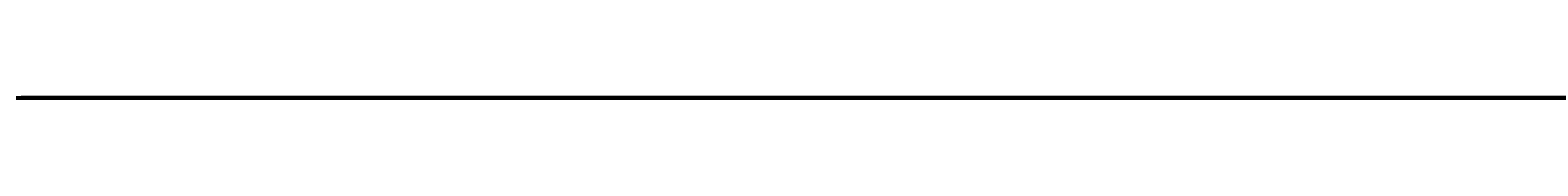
# Model space of a CAD drawing. Header units: millimetres. Extents: x -12354389001 to 271431, y -126469 to 48347.
# Tile 20 of 79: x -12345200964 to -12344803192, y -42939 to -42323. Entities that reach past the tile are written whole.
import ezdxf
from ezdxf.enums import TextEntityAlignment as Align

# ---------------------------------------------------------------- set-up
doc = ezdxf.new("R2010")
doc.units = ezdxf.units.MM
for name, pattern in [('1', [0]), ('4', [5, 3, -2]), ('BGS', [10, 0, 10])]:
    doc.linetypes.add(name, pattern=pattern)
doc.layers.get('0').update_dxf_attribs({"lineweight": 9})
doc.layers.add('00 opisy', color=7, linetype='Continuous', lineweight=25)
doc.layers.add('EBUPP', color=7, linetype='1', lineweight=30)
for name, color, linetype in [('EADOD', 7, 'Continuous'), ('EDZPD', 3, '1'), ('SDROK', 7, 'Continuous'), ('SDRPK', 7, '1'), ('SZNPM', 7, 'Continuous'), ('SZOPO', 7, 'BGS'), ('SZZPZ', 102, 'Continuous'), ('UCCOA', 6, 'Continuous'), ('UCCOO', 6, 'Continuous'), ('UCCPA', 6, '1'), ('UCCPOR', 6, '1'), ('UCCTO', 6, 'Continuous'), ('UEEOO', 1, 'Continuous'), ('UEEPA', 1, '1'), ('UEEPON', 1, '1'), ('UEETO', 1, 'Continuous'), ('UGGPOR', 2, '1'), ('UKKOA', 7, 'Continuous'), ('UKKOO', 1, 'Continuous'), ('UKKPA', 1, '1'), ('UKKPB', 1, '1'), ('UKKTO', 1, 'Continuous'), ('UTTOO', 2, 'Continuous'), ('UTTPO', 1, '1'), ('UTTTO', 2, 'Continuous'), ('UWWOO', 5, 'Continuous'), ('UWWPO', 5, '4'), ('UWWTO', 5, 'Continuous'), ('WUKOS', 7, 'Continuous'), ('WUKPS', 7, '1'), ('ZAKRES', 2, '1')]:
    doc.layers.add(name, color=color, linetype=linetype)
doc.styles.get("Standard").update_dxf_attribs({"font": 'arial.ttf'})

# ---------------------------------------------------------------- blocks, each defined once
blk = doc.blocks.new('GRO')
blk.add_circle((0, 0), 0.09)
blk = doc.blocks.new('DLI')
blk.add_circle((0, 0), 0.09)
for centre, start, end in [((0, 0.750093), 30.14144, 149.85856), ((-0.713298, 0.231779), 102.145781, 221.858708), ((0.713298, 0.231779), 318.141292, 77.854219), ((-0.440797, -0.606751), 174.149498, 293.852913), ((0.440797, -0.606751), 246.147087, 5.850502)]:
    blk.add_arc(centre, 0.75, start, end)
blk = doc.blocks.new('TRA')
for p, q in [((-5.5, 2.7539), (-5.5, 1.7539)), ((-4.5, 2.7539), (-4.5, 1.7539)), ((4.5, 2.7539), (4.5, 1.7539)), ((5.5, 2.7539), (5.5, 1.7539)), ((-0.5, -2.2461), (-0.5, -3.2461)), ((0.5, -2.2461), (0.5, -3.2461))]:
    blk.add_line(p, q)
blk = doc.blocks.new('DIG')
for p, q in [((-0.0078, 0.6309), (0.9542, 1.3483)), ((0.9542, 1.3483), (0.5976, 0.2024)), ((-0.6024, 0.1875), (-0.9874, 1.3242)), ((-0.9874, 1.3242), (-0.0078, 0.6309)), ((0.5976, 0.2024), (1.5772, -0.4909)), ((-1.5645, -0.5299), (-0.6024, 0.1875)), ((-0.3645, -0.515), (-1.5645, -0.5299)), ((0.0205, -1.6517), (-0.3645, -0.515)), ((0.3772, -0.5058), (0.0205, -1.6517)), ((1.5772, -0.4909), (0.3772, -0.5058))]:
    blk.add_line(p, q)
blk.add_circle((0, 0), 0.09)
blk = doc.blocks.new('WLZ')
blk.add_circle((0, 0), 0.4)
blk = doc.blocks.new('WLD')
for p, q in [((0.75, 0.5), (-0.75, 0.5)), ((-0.75, 0.5), (-0.75, -0.5)), ((0.75, -0.5), (0.75, 0.5)), ((-0.75, -0.5), (0.75, -0.5))]:
    blk.add_line(p, q)
blk = doc.blocks.new('PNN')
for p, q in [((5.2, 0), (4.0686, 1.1314)), ((1.2, 0), (9.2, 0)), ((5.2, 0), (4.0686, -1.1314))]:
    blk.add_line(p, q)
blk = doc.blocks.new('SLS')
blk.add_circle((0, 0), 0.35)
blk = doc.blocks.new('LAT')
for p, q in [((0, 1.2), (0, 2)), ((-2, 0), (-1.2, 0)), ((1.2, 0), (2, 0)), ((0, -1.2), (0, -2))]:
    blk.add_line(p, q)
blk = doc.blocks.new('KRA')
for p, q in [((-0.75, -0.3571), (-0.75, 0.3571)), ((-0.75, 0.3571), (0.75, 0.3571)), ((-0.25, -0.3571), (-0.25, 0.3571)), ((0.25, -0.3571), (0.25, 0.3571)), ((0.75, 0.3571), (0.75, -0.3571)), ((0.75, -0.3571), (-0.75, -0.3571))]:
    blk.add_line(p, q)
blk = doc.blocks.new('WSP')
blk.add_circle((0, 0), 0.09)
blk = doc.blocks.new('Wrocławska 82')
at = {"layer": 'EBUPP', "linetype": '1'}
for p, q in [((-295434.36, 34134.13), (-295414.23, 34126.78)), ((-295391.53, 34133.5), (-295418.45, 34060.42)), ((-295414.23, 34126.78), (-295417.95, 34116.59)), ((-295423, 34118.44), (-295428.52, 34103.34)), ((-295417.95, 34116.59), (-295423, 34118.44)), ((-295418.45, 34060.42), (-295408.24, 34056.66)), ((-295461.79, 34046.45), (-295415.33, 34028.85)), ((-295419.92, 34016.73), (-295466.38, 34034.33)), ((-295415.33, 34028.85), (-295419.92, 34016.73)), ((-295432.52, 34014.24), (-295422.21, 34010.52)), ((-295422.21, 34010.52), (-295426.01, 34000)), ((-295423.94, 33843.01), (-295420.39, 33841.75)), ((-295420.39, 33841.75), (-295420.28, 33842.04)), ((-295420.28, 33842.04), (-295419.7, 33841.84)), ((-295419.7, 33841.84), (-295419.81, 33841.52)), ((-295419.81, 33841.52), (-295416.48, 33840.35)), ((-295416.48, 33840.35), (-295416.36, 33840.67)), ((-295416.36, 33840.67), (-295415.64, 33840.41)), ((-295415.64, 33840.41), (-295415.76, 33840.07)), ((-295415.76, 33840.07), (-295412.72, 33839)), ((-295423.11, 33832.33), (-295423.21, 33832.05)), ((-295419.85, 33831.21), (-295423.11, 33832.33)), ((-295419.98, 33830.83), (-295419.85, 33831.21)), ((-295419.08, 33830.51), (-295419.98, 33830.83)), ((-295418.96, 33830.85), (-295419.08, 33830.51)), ((-295416.03, 33829.83), (-295418.96, 33830.85)), ((-295416.15, 33829.47), (-295416.03, 33829.83)), ((-295415.28, 33829.17), (-295416.15, 33829.47)), ((-295415.18, 33829.46), (-295415.28, 33829.17)), ((-295412.16, 33828.42), (-295415.18, 33829.46)), ((-295407.16, 33785.02), (-295415.72, 33762.02)), ((-295415.72, 33762.02), (-295383.41, 33750))]:
    blk.add_line(p, q, dxfattribs=at)
at = {"layer": 'EDZPD', "linetype": '1'}
for p, q in [((-295479.51, 34183.77), (-295384.38, 34173.49)), ((-295437.8, 34169.78), (-295416.03, 34166.9)), ((-295416.03, 34166.9), (-295393.96, 34164.02)), ((-295433.2, 33724), (-295360.4, 33700.8))]:
    blk.add_line(p, q, dxfattribs=at)
at = {"layer": 'SDRPK', "linetype": '1'}
for p, q in [((-295430.32, 34190.04), (-295420.68, 34188.96)), ((-295420.68, 34188.96), (-295421.68, 34182.1)), ((-295421.68, 34182.1), (-295403.05, 34180.54)), ((-295452.96, 34179.36), (-295419.35, 34175.74)), ((-295419.35, 34175.74), (-295385.67, 34171.88)), ((-295409.13, 34168.64), (-295432.73, 34171.64)), ((-295438.87, 34157.09), (-295385.31, 34137.69)), ((-295422.8, 34137.98), (-295425.36, 34131.35)), ((-295422.39, 34130.27), (-295419.85, 34137.42)), ((-295414.61, 34058.96), (-295418.46, 34048.01)), ((-295415.46, 34056.55), (-295413.02, 34055.65)), ((-295416.34, 34046.17), (-295412.87, 34056.06)), ((-295422.35, 34045.89), (-295427.09, 34047.82)), ((-295419.72, 34046.56), (-295416.55, 34045.29)), ((-295409.83, 34041.49), (-295415.27, 34043.47)), ((-295417.04, 34034.17), (-295418.44, 34030.03)), ((-295413.67, 34029.69), (-295418.04, 34031.21)), ((-295419.12, 34015.14), (-295413.67, 34029.69)), ((-295432.45, 34020), (-295419.12, 34015.14)), ((-295410.48, 34010.04), (-295414.3, 34000)), ((-295422.79, 34008.93), (-295421.66, 34008.52)), ((-295421.66, 34008.52), (-295422.26, 34006.88)), ((-295421.66, 34008.52), (-295418.7, 34007.74)), ((-295422.26, 34006.88), (-295423.38, 34007.29)), ((-295414.32, 33999.93), (-295416.03, 33995.09)), ((-295414.3, 34000), (-295414.32, 33999.93)), ((-295416.03, 33995.09), (-295420.26, 33983.24)), ((-295420.26, 33983.24), (-295425.57, 33968.66)), ((-295410.63, 33947.38), (-295457.79, 33964.92)), ((-295416.94, 33953.35), (-295425.92, 33956.64)), ((-295395.4, 33944.96), (-295416.47, 33953.17)), ((-295417.64, 33856.77), (-295411.53, 33860.07)), ((-295418.82, 33855.9), (-295417.64, 33856.77)), ((-295421.22, 33847.74), (-295418.57, 33850.26)), ((-295426.84, 33848.15), (-295421.22, 33847.74)), ((-295438.28, 33794.23), (-295392.98, 33812.93)), ((-295431.23, 33778), (-295385.23, 33798.55)), ((-295417.1, 33778.49), (-295419.2, 33777.42)), ((-295412.99, 33776.36), (-295417.1, 33778.49)), ((-295419.2, 33777.42), (-295425.64, 33769.95)), ((-295412.99, 33776.36), (-295419.84, 33758.93)), ((-295414.84, 33766.98), (-295415.35, 33765.62)), ((-295413.99, 33766.66), (-295414.84, 33766.98)), ((-295415.35, 33765.62), (-295414.5, 33765.3)), ((-295417.54, 33752.01), (-295412, 33750)), ((-295423.51, 33748.24), (-295406.48, 33741.82)), ((-295411.98, 33716.24), (-295437.41, 33698.06)), ((-295419.53, 33688.43), (-295407.63, 33715.31)), ((-295402.74, 33713.28), (-295414.6, 33686.72)), ((-295434.57, 33694.31), (-295409.64, 33712.97))]:
    blk.add_line(p, q, dxfattribs=at)
at = {"layer": 'SDRPK', "linetype": '4'}
for p, q in [((-295436.12, 34179.3), (-295420.11, 34177.52)), ((-295420.11, 34177.52), (-295407.03, 34176.2)), ((-295413.35, 34127.02), (-295434.84, 34134.77)), ((-295417.4, 34115.85), (-295413.35, 34127.02)), ((-295409.86, 34124.93), (-295414.23, 34126.78)), ((-295427.74, 34103.66), (-295422.57, 34117.74)), ((-295422.57, 34117.74), (-295417.4, 34115.85)), ((-295419.14, 34060.11), (-295412.07, 34078.98)), ((-295419.14, 34060.11), (-295414.79, 34058.47)), ((-295414.32, 34056.13), (-295414.49, 34055.67)), ((-295414.41, 34055.9), (-295413.74, 34055.65)), ((-295413.82, 34055.42), (-295413.65, 34055.88)), ((-295414.49, 34055.67), (-295413.82, 34055.42)), ((-295418.01, 34049.31), (-295433.18, 34054.95)), ((-295432.54, 34053.21), (-295418.45, 34048.05)), ((-295401.95, 34043.4), (-295415.56, 34048.37)), ((-295416, 34047.12), (-295403.03, 34042.36)), ((-295422.2, 34031.45), (-295421.74, 34032.65)), ((-295421.74, 34032.65), (-295419.07, 34031.64)), ((-295421.91, 34032.22), (-295419.23, 34031.21)), ((-295419.07, 34031.64), (-295419.52, 34030.44)), ((-295432.82, 34014.88), (-295421.57, 34010.82)), ((-295421.57, 34010.82), (-295422.32, 34008.76)), ((-295419.64, 33983.59), (-295413.55, 34000)), ((-295415.71, 33995.72), (-295406.31, 33992.17)), ((-295406.42, 33989.73), (-295416.49, 33993.51)), ((-295410.07, 33980.16), (-295419.64, 33983.59)), ((-295420.26, 33983.24), (-295410.07, 33979.61)), ((-295417.87, 33982.39), (-295419.04, 33979.09)), ((-295419.04, 33979.09), (-295406.85, 33974.33)), ((-295425.11, 33961.53), (-295414.71, 33957.9)), ((-295436.99, 33938.8), (-295393.93, 33923.08)), ((-295401.82, 33901.61), (-295444.76, 33917.3)), ((-295425.97, 33904.84), (-295414.31, 33900.44)), ((-295414.31, 33900.44), (-295422.16, 33879.26)), ((-295422.16, 33879.26), (-295433.88, 33883.71)), ((-295422.46, 33832.11), (-295422.61, 33831.67)), ((-295422.53, 33831.89), (-295421.02, 33831.36)), ((-295422.61, 33831.67), (-295421.09, 33831.14)), ((-295421.09, 33831.14), (-295420.94, 33831.58)), ((-295419.2, 33783.28), (-295417.1, 33778.49)), ((-295421.29, 33782.36), (-295419.2, 33777.42)), ((-295418.77, 33782.29), (-295420.86, 33781.35)), ((-295418.55, 33781.79), (-295420.65, 33780.85)), ((-295418.33, 33781.3), (-295420.44, 33780.35)), ((-295418.1, 33780.81), (-295420.23, 33779.85)), ((-295417.88, 33780.31), (-295420.02, 33779.35)), ((-295418.78, 33760.78), (-295412.99, 33776.36)), ((-295389.89, 33750), (-295418.78, 33760.78)), ((-295418.35, 33734.35), (-295414.56, 33744.86)), ((-295428.69, 33738.19), (-295418.35, 33734.35))]:
    blk.add_line(p, q, dxfattribs=at)
at = {"layer": 'SDRPK', "linetype": '1'}
for centre, radius, start, end in [((-295429.6686, 34143.878), 6.97, 333.15088, 33.2543), ((-295425.8103, 34138.7203), 3.1, 346.18417, 40.41297), ((-295417.3947, 34135.5937), 3.06, 72.99867, 143.35737), ((-295417.9072, 34130.8582), 7.79, 22.10841, 79.59259), ((-295421.9119, 34049.715), 3.85, 263.46591, 333.71373), ((-295414.6231, 34045.2884), 1.93, 152.81929, 250.41719), ((-295412.6567, 34030.7331), 5.57, 64.9688, 141.90046), ((-295418.0301, 34012.8261), 5.13, 262.49642, 331.77605), ((-295429.7191, 33985.9354), 6.91, 248.87038, 36.855), ((-295432.2779, 33895.6732), 35.9, 285.50676, 329.865), ((-295431.6665, 33894.7618), 34.86, 252.86001, 284.93886), ((-295416.2069, 33852.7277), 4.11, 129.47913, 183.31501), ((-295417.6825, 33852.7464), 2.64, 185.57231, 250.35532), ((-295414.1921, 33756.965), 5.98, 160.81629, 235.95422)]:
    blk.add_arc(centre, radius, start, end, dxfattribs=at)
at = {"layer": 'SZOPO', "linetype": 'BGS'}
for p, q in [((-295410.41, 34165.91), (-295457.88, 34171.76)), ((-295418.45, 34060.42), (-295435.76, 34067.15)), ((-295414.82, 33957.3), (-295416.47, 33953.17)), ((-295410.05, 33955.76), (-295414.82, 33957.3)), ((-295423.14, 33936.86), (-295418.07, 33950.14)), ((-295388.39, 33924.73), (-295423.14, 33936.86)), ((-295502.71, 33750), (-295351.53, 33696.25)), ((-295417.1, 33731.91), (-295413.46, 33741.75)), ((-295430.18, 33736.72), (-295417.1, 33731.91))]:
    blk.add_line(p, q, dxfattribs=at)
at = {"layer": 'UCCOA'}
for p, q in [((-295422.5656, 33859.3096), (-295423.8609, 33856.8352)), ((-295426.5907, 33836.2657), (-295420.2719, 33836.2657)), ((-295415.6249, 33766.5054), (-295418.614, 33763.7488)), ((-295424.998, 33763.7488), (-295418.614, 33763.7488))]:
    blk.add_line(p, q, dxfattribs=at)
at = {"layer": 'UCCOO'}
for p in [(-295424.1767, 34034.56), (-295416.7, 34031.77)]:
    blk.add_line(p, (-295417.9231, 34034.56), dxfattribs=at)
at = {"layer": 'UCCPOR', "linetype": '1'}
for p, q in [((-295417.09, 34032.18), (-295438.84, 34040.29)), ((-295432.94, 34037.35), (-295417.27, 34031.71)), ((-295416.16, 34031.84), (-295417.09, 34032.18)), ((-295416.16, 34031.84), (-295407.99, 34028.88)), ((-295416.33, 34031.37), (-295417.27, 34031.71)), ((-295407.71, 34028.13), (-295416.33, 34031.37)), ((-295436.37, 33865.02), (-295420.07, 33859.28)), ((-295436.66, 33864.25), (-295421.29, 33858.77)), ((-295420.07, 33859.28), (-295398.81, 33851.8)), ((-295421.29, 33858.77), (-295426.45, 33844.53)), ((-295428.61, 33835.98), (-295420.38, 33858.44)), ((-295398.21, 33850.53), (-295420.38, 33858.44)), ((-295433.06, 33769.15), (-295419.97, 33767.49)), ((-295419.97, 33767.49), (-295414.84, 33766.94)), ((-295420.3, 33766.65), (-295424.7, 33767.22)), ((-295415.16, 33766.13), (-295420.3, 33766.65))]:
    blk.add_line(p, q, dxfattribs=at)
at = {"layer": 'UCCTO'}
for p, q in [((-295416.71, 34031.77), (-295416.8498, 34032.8223)), ((-295416.8498, 34032.8223), (-295408.5985, 34032.8223)), ((-295422.42, 33859.59), (-295421.4972, 33860.2764)), ((-295421.4972, 33860.2764), (-295413.2458, 33860.2764)), ((-295426.5204, 33835.9481), (-295417.7804, 33835.9481)), ((-295415.39, 33766.64), (-295417.9473, 33764.6617)), ((-295426.9586, 33764.6617), (-295417.9473, 33764.6617))]:
    blk.add_line(p, q, dxfattribs=at)
at = {"layer": 'UEEPON', "linetype": '1'}
for p, q in [((-295435.24, 34180.95), (-295420.16, 34179.12)), ((-295420.16, 34179.12), (-295414.44, 34178.46)), ((-295414.44, 34178.46), (-295411.64, 34178.15)), ((-295436.9, 34170.36), (-295415.62, 34167.89)), ((-295415.62, 34167.89), (-295401.3, 34166.01)), ((-295424.11, 34165.57), (-295405.71, 34163.1)), ((-295424.62, 34136.94), (-295415.28, 34133.38)), ((-295415.28, 34133.38), (-295412.65, 34132.37)), ((-295413.21, 34053.59), (-295414.18, 34050.95)), ((-295414.18, 34050.95), (-295415.81, 34046.49)), ((-295422.99, 34049.09), (-295420.87, 34048.32)), ((-295420.87, 34048.32), (-295415.81, 34046.49)), ((-295415.81, 34046.49), (-295402.7, 34041.72)), ((-295424.88, 34016.6), (-295422.25, 34015.63)), ((-295422.25, 34015.63), (-295420.89, 34015.12)), ((-295420.89, 34015.12), (-295414.15, 34012.58)), ((-295417.43, 33989.81), (-295419.79, 33983.23)), ((-295415.38, 33988.86), (-295417.43, 33989.81)), ((-295412.83, 33987.67), (-295415.38, 33988.86)), ((-295419.79, 33983.23), (-295429.91, 33986.94)), ((-295424.41, 33958.27), (-295413.23, 33954.2)), ((-295415.09, 33871.61), (-295403.6, 33880.05)), ((-295416.6, 33871.3), (-295415.09, 33871.61)), ((-295430.94, 33869.27), (-295416.6, 33871.3)), ((-295418.32, 33863.39), (-295417.32, 33863.72)), ((-295417.32, 33863.72), (-295416.43, 33863.6)), ((-295416.43, 33863.6), (-295412.5, 33857.14)), ((-295420.9, 33862.21), (-295418.32, 33863.39)), ((-295425.47, 33860.9), (-295420.9, 33862.21)), ((-295434.17, 33848.11), (-295419.38, 33842.74)), ((-295419.38, 33842.74), (-295419.01, 33842.6)), ((-295419.01, 33842.6), (-295416.36, 33841.65)), ((-295416.36, 33841.65), (-295398.29, 33835.19)), ((-295417.88, 33782.28), (-295413, 33784.63)), ((-295417.88, 33782.28), (-295425.31, 33778.71)), ((-295413.51, 33780.81), (-295417.88, 33782.28)), ((-295418.88, 33760.63), (-295412.14, 33778.63)), ((-295416.71, 33754.18), (-295417.49, 33754.06)), ((-295416.71, 33754.18), (-295401.61, 33750))]:
    blk.add_line(p, q, dxfattribs=at)
for centre, radius, start, end in [((-295414.7427, 34014.8747), 2.37, 284.48218, 338.34161), ((-295412.6304, 33757.5215), 6.98, 153.55511, 180.58728), ((-295416.1245, 33757.2718), 3.49, 177.07329, 246.96785)]:
    blk.add_arc(centre, radius, start, end, dxfattribs=at)
at = {"layer": 'UEETO'}
for p, q in [((-295424.8581, 34131.5949), (-295416.5524, 34131.5949)), ((-295431.8378, 33982.3294), (-295422.8264, 33982.3294))]:
    blk.add_line(p, q, dxfattribs=at)
at = {"layer": 'UGGPOR', "linetype": '1'}
for p, q in [((-295426.7, 34176.5), (-295403.15, 34173.44)), ((-295427.12, 34169.79), (-295416.58, 34168.46)), ((-295416.58, 34168.46), (-295395.83, 34165.68))]:
    blk.add_line(p, q, dxfattribs=at)
at = {"layer": 'UKKOA'}
for p, q in [((-295426.2308, 34195.08), (-295419.6514, 34195.08)), ((-295421.25, 34180.77), (-295418.9208, 34183.04)), ((-295418.9208, 34183.04), (-295412.146, 34183.04)), ((-295413.19, 34146.28), (-295414.6031, 34144)), ((-295420.8567, 34144), (-295414.6031, 34144)), ((-295426.0876, 33993.1676), (-295419.834, 33993.1676)), ((-295417.53, 33992.18), (-295419.834, 33993.1676)), ((-295418.0972, 33978.5617), (-295412.1693, 33978.5617)), ((-295411.83, 33976.87), (-295413.7252, 33974.8406)), ((-295419.3926, 33974.8406), (-295413.7252, 33974.8406)), ((-295411.97, 33950.14), (-295414.7403, 33946.2886)), ((-295420.994, 33946.2886), (-295414.7403, 33946.2886)), ((-295418.46, 33774.8), (-295420.0265, 33772.9173)), ((-295426.4105, 33772.9173), (-295420.0265, 33772.9173)), ((-295414.6631, 33772.772), (-295415.7916, 33771.9033)), ((-295422.1104, 33771.9033), (-295415.7916, 33771.9033)), ((-295417.3426, 33751.5699), (-295419.4114, 33751.0199)), ((-295425.6651, 33751.0199), (-295419.4114, 33751.0199))]:
    blk.add_line(p, q, dxfattribs=at)
at = {"layer": 'UKKPB', "linetype": '1'}
for p, q in [((-295421.13, 34183.22), (-295427.63, 34195.19)), ((-295421.26, 34181.08), (-295421.19, 34182.16)), ((-295426.72, 34181.05), (-295421.55, 34180.76)), ((-295420.95, 34180.72), (-295411.87, 34179.48)), ((-295424.59, 34150.56), (-295413.76, 34146.47)), ((-295413.76, 34146.47), (-295413.5, 34146.37)), ((-295425.06, 34135.23), (-295410.62, 34129.66)), ((-295412.3, 34086.63), (-295415.84, 34077.25)), ((-295415.84, 34077.25), (-295417.14, 34073.79)), ((-295417.14, 34073.79), (-295423.34, 34057.33)), ((-295434.05, 34060.93), (-295421.21, 34056.62)), ((-295425.8, 34060.74), (-295418.45, 34060.42)), ((-295421.21, 34056.62), (-295412.81, 34053.79)), ((-295417.27, 34031.71), (-295417.84, 34029.8)), ((-295416.33, 34031.37), (-295416.98, 34029.51)), ((-295411.9, 34007.59), (-295414.7, 34000)), ((-295414.7, 34000), (-295417.48, 33992.47)), ((-295417.24, 33992.23), (-295412.97, 33990.67)), ((-295421.01, 33983.1), (-295417.67, 33991.91)), ((-295422.16, 33980.07), (-295421.01, 33983.1)), ((-295424.91, 33972.81), (-295422.16, 33980.07)), ((-295412.1, 33976.99), (-295422.15, 33980.09)), ((-295416.66, 33970.24), (-295424.79, 33972.41)), ((-295430.39, 33956.93), (-295417.21, 33951.98)), ((-295417.21, 33951.98), (-295414.18, 33950.84)), ((-295414.18, 33950.84), (-295412.27, 33950.13)), ((-295415.76, 33840.07), (-295412.65, 33841.8)), ((-295419.58, 33828.83), (-295418.86, 33830.81)), ((-295419.68, 33828.55), (-295419.58, 33828.83)), ((-295419.4, 33828.45), (-295419.68, 33828.55)), ((-295394.21, 33819.38), (-295419.4, 33828.45)), ((-295419.91, 33828.35), (-295425.5, 33819.27)), ((-295418.61, 33774.54), (-295418.5, 33774.82)), ((-295418.5, 33774.82), (-295418.19, 33774.68)), ((-295418.19, 33774.68), (-295414.64, 33773.13)), ((-295420.07, 33770.74), (-295418.61, 33774.54)), ((-295414.64, 33773.13), (-295414.09, 33772.89)), ((-295414.09, 33772.89), (-295412.05, 33772)), ((-295420.27, 33770.23), (-295420.07, 33770.74)), ((-295423.13, 33762.77), (-295420.27, 33770.23)), ((-295423.34, 33762.21), (-295423.13, 33762.77)), ((-295420.38, 33759.32), (-295422.99, 33762.32)), ((-295419.95, 33759.03), (-295417.28, 33752.07)), ((-295425.74, 33755.22), (-295422.67, 33754.08)), ((-295422.67, 33754.08), (-295422.57, 33754.04)), ((-295422.57, 33754.04), (-295422.16, 33753.87)), ((-295422.16, 33753.87), (-295417.42, 33751.92)), ((-295417.42, 33751.92), (-295417.04, 33751.76)), ((-295417.04, 33751.76), (-295416.87, 33751.69)), ((-295416.87, 33751.69), (-295413.23, 33750.23))]:
    blk.add_line(p, q, dxfattribs=at)
at = {"layer": 'UKKTO'}
for p, q in [((-295413.22, 34146.26), (-295414.0359, 34144.37)), ((-295423.373, 34144.37), (-295414.0359, 34144.37)), ((-295415.1267, 34104.1348), (-295405.7897, 34104.1348)), ((-295422.2131, 34087.04), (-295413.2018, 34087.04)), ((-295427.8537, 33992.9841), (-295418.6252, 33992.9841)), ((-295417.53, 33992.18), (-295418.6252, 33992.9841)), ((-295421.3449, 33978.6617), (-295412.0621, 33978.6617)), ((-295422.6104, 33974.4492), (-295413.2734, 33974.4492)), ((-295416.2599, 33971.8608), (-295406.9771, 33971.8608)), ((-295411.97, 33950.14), (-295414.4943, 33945.4562)), ((-295423.6685, 33945.4562), (-295414.4943, 33945.4562)), ((-295419.2188, 33852.6207), (-295409.936, 33852.6207)), ((-295419.68, 33828.55), (-295419.3567, 33824.5474)), ((-295419.3567, 33824.5474), (-295410.0739, 33824.5474)), ((-295430.1949, 33809.8903), (-295420.9664, 33809.8903)), ((-295423.2183, 33775.1796), (-295413.9898, 33775.1796)), ((-295414.37, 33773.01), (-295413.9898, 33775.1796)), ((-295418.46, 33774.8), (-295419.8699, 33771.969)), ((-295429.1527, 33771.969), (-295419.8699, 33771.969)), ((-295417.14, 33751.81), (-295418.5202, 33749.6912)), ((-295427.5315, 33749.6912), (-295418.5202, 33749.6912))]:
    blk.add_line(p, q, dxfattribs=at)
at = {"layer": 'UTTPO', "linetype": '1'}
for p, q in [((-295433.23, 34179.33), (-295409.3, 34176.65)), ((-295435.76, 34166.28), (-295410.71, 34160.97)), ((-295443.7, 34061.59), (-295417.71, 34052.06)), ((-295415, 34059.15), (-295417.71, 34052.06)), ((-295429.61, 34056.92), (-295410.59, 34050.67)), ((-295417.71, 34052.06), (-295400.82, 34045.77)), ((-295413.78, 34026.39), (-295412.81, 34029.21)), ((-295415.96, 34027.18), (-295413.78, 34026.39)), ((-295419.94, 34011.01), (-295413.78, 34026.39)), ((-295419.94, 34011.01), (-295433.25, 34015.68)), ((-295427.58, 33990.59), (-295419.94, 34011.01)), ((-295419.99, 33777.19), (-295417.98, 33779.33)), ((-295410.36, 33776.43), (-295417.98, 33779.33)), ((-295425.89, 33777.6), (-295422.54, 33778.09)), ((-295422.54, 33778.09), (-295419.99, 33777.19))]:
    blk.add_line(p, q, dxfattribs=at)
at = {"layer": 'UWWPO', "linetype": '1'}
for p, q in [((-295429.55, 34154.51), (-295420.89, 34151.4)), ((-295420.89, 34151.4), (-295419.07, 34150.74)), ((-295419.07, 34150.74), (-295400, 34143.88)), ((-295442.05, 34059.35), (-295408.03, 34047.48)), ((-295432, 33951.66), (-295422.32, 33947.62)), ((-295422.32, 33947.62), (-295405.2, 33940.52)), ((-295429.88, 33846.97), (-295410.52, 33840.08)), ((-295429.2, 33772.38), (-295420.29, 33769.36)), ((-295420.29, 33769.36), (-295413.8, 33767.18))]:
    blk.add_line(p, q, dxfattribs=at)
at = {"layer": 'WUKPS', "linetype": '1'}
for p, q in [((-295422.05, 34153.67), (-295410.87, 34149.16)), ((-295422.05, 34153.67), (-295413.44, 34148.82)), ((-295421.12, 34153.3), (-295421.17, 34153.18)), ((-295419.26, 34152.55), (-295419.34, 34152.37)), ((-295417.41, 34151.8), (-295417.65, 34151.2)), ((-295415.55, 34151.05), (-295415.73, 34150.63)), ((-295413.7, 34150.3), (-295414.14, 34149.21)), ((-295427.63, 33958.81), (-295416.58, 33954.44)), ((-295422.51, 33956.79), (-295422.75, 33956.18)), ((-295421.58, 33956.42), (-295422.05, 33955.22)), ((-295420.65, 33956.05), (-295420.88, 33955.47)), ((-295419.72, 33955.69), (-295420.18, 33954.54)), ((-295418.79, 33955.32), (-295419.02, 33954.76)), ((-295417.86, 33954.95), (-295418.3, 33953.85)), ((-295416.93, 33954.58), (-295417.15, 33954.04)), ((-295400.06, 33948.38), (-295416.01, 33954.25)), ((-295415.08, 33953.91), (-295415.5, 33952.79)), ((-295414.15, 33953.56), (-295414.35, 33952.99)), ((-295417.01, 33948.78), (-295416.72, 33949.56)), ((-295417.95, 33949.12), (-295417.81, 33949.51)), ((-295417.66, 33949.01), (-295408.7, 33945.74)), ((-295416.07, 33948.43), (-295415.93, 33948.82)), ((-295415.13, 33948.09), (-295414.85, 33948.86)), ((-295414.19, 33947.75), (-295414.05, 33948.13)), ((-295414.47, 33865.9), (-295414.16, 33865.4)), ((-295415.33, 33865.39), (-295414.73, 33864.38)), ((-295416.2, 33864.9), (-295415.93, 33864.39)), ((-295417.1, 33864.45), (-295416.59, 33863.4)), ((-295418, 33864.03), (-295417.76, 33863.49)), ((-295418.92, 33863.63), (-295418.47, 33862.55)), ((-295419.85, 33863.26), (-295419.64, 33862.71)), ((-295420.79, 33862.91), (-295420.41, 33861.81)), ((-295421.73, 33862.6), (-295421.56, 33862.04)), ((-295422.69, 33862.31), (-295422.38, 33861.2)), ((-295418.4, 33781.72), (-295411.97, 33778.32)), ((-295417.52, 33781.25), (-295417.9, 33780.52)), ((-295428.54, 33769.69), (-295420.72, 33780.71)), ((-295415.75, 33780.32), (-295416.26, 33779.35)), ((-295413.98, 33779.38), (-295414.97, 33777.51)), ((-295422.21, 33778.62), (-295420.95, 33777.73)), ((-295423.36, 33776.99), (-295421.02, 33775.32))]:
    blk.add_line(p, q, dxfattribs=at)
for centre, radius, start, end in [((-295432.1946, 33894.2447), 33.43, 299.6436, 328.40443), ((-295431.8533, 33894.676), 33.64, 275.99482, 298.77496)]:
    blk.add_arc(centre, radius, start, end, dxfattribs=at)
at = {"layer": 'ZAKRES', "linetype": '1'}
for p, q in [((-295479.37, 34174.94), (-295384.45, 34162.74)), ((-295376.66, 33706.08), (-295431.32, 33723.42))]:
    blk.add_line(p, q, dxfattribs=at)
at = {"layer": 'EADOD'}
blk.add_blockref('GRO', (-295416.03, 34166.9), dxfattribs=at)
at = {"layer": 'SZZPZ'}
for name, p in [('TRA', (-295427.8, 34186.51)), ('TRA', (-295424.7, 34186.3)), ('TRA', (-295426.49, 34184.14)), ('DLI', (-295421.29, 34178.21)), ('DLI', (-295418.43, 34177.76)), ('DLI', (-295423.43, 34177.66)), ('DLI', (-295415.36, 34176.65)), ('DLI', (-295421.39, 34176.16)), ('DLI', (-295417.26, 34176.19)), ('TRA', (-295419.21, 34162.63)), ('TRA', (-295415.6, 34154.32)), ('DLI', (-295423.91, 34154.5)), ('DLI', (-295413.23, 34150.04)), ('TRA', (-295428.49, 34142.74)), ('TRA', (-295416.33, 34129.9)), ('TRA', (-295419.98, 34107.05)), ('TRA', (-295408.82, 34102.05)), ('TRA', (-295417.8, 34094.5)), ('TRA', (-295428.28, 34082.74)), ('TRA', (-295418.04, 34079.94)), ('TRA', (-295425.84, 34068.92)), ('TRA', (-295424.16, 34056.38)), ('DLI', (-295416.1, 34057.46)), ('DIG', (-295423.95, 34053.56)), ('DIG', (-295418.59, 34051.55)), ('DIG', (-295413.74, 34049.77)), ('DIG', (-295423.67, 34047.85)), ('DLI', (-295414.72, 34044.54)), ('DIG', (-295412.39, 34043.74)), ('DIG', (-295412.46, 34023.62)), ('TRA', (-295413.85, 34018.52)), ('DIG', (-295414.81, 34017.34)), ('DIG', (-295415.63, 34014.73)), ('TRA', (-295424.32, 34013.2)), ('TRA', (-295408.8, 33996.42)), ('TRA', (-295427.42, 33986.23)), ('TRA', (-295412.49, 33985.22)), ('TRA', (-295420.89, 33956.99)), ('TRA', (-295428.16, 33943.02)), ('TRA', (-295413.7, 33878.06)), ('DLI', (-295412.74, 33870.37)), ('DLI', (-295415.69, 33844.09)), ('TRA', (-295423.05, 33819.2)), ('TRA', (-295425.83, 33806.44))]:
    blk.add_blockref(name, p, dxfattribs=at)
at = {"layer": 'UCCPA', "rotation": 343.219999}
blk.add_blockref('WLD', (-295416.7, 34031.77), dxfattribs=at)
at = {"layer": 'UCCPA'}
for p in [(-295422.42, 33859.59), (-295415.39, 33766.64)]:
    blk.add_blockref('WLZ', p, dxfattribs=at)
at = {"layer": 'UEEOO', "rotation": 353.67}
blk.add_blockref('PNN', (-295426.28, 34177.89), dxfattribs=at)
at = {"layer": 'UEEPA'}
for p in [(-295423.24, 34049.1), (-295416.55, 33754.43)]:
    blk.add_blockref('SLS', p, dxfattribs=at)
at = {"layer": 'UEEPA', "rotation": 90.700012}
blk.add_blockref('LAT', (-295416.55, 33754.43), dxfattribs=at)
at = {"layer": 'UKKPA'}
for name, p, rotation in [('KRA', (-295421.08, 34182.69), 84.619996), ('WLD', (-295416.71, 34031.77), 340.07), ('KRA', (-295416.13, 33970.15), 339.849999), ('KRA', (-295413.09, 33864.68), 33.509991), ('WLZ', (-295419.68, 33828.55), 340.21), ('WLZ', (-295418.46, 33774.8), 336.42), ('WLZ', (-295414.37, 33773.01), 336.42), ('WLZ', (-295423.24, 33762.49), 68.99001), ('KRA', (-295420.14, 33759.25), 68.950012), ('WLZ', (-295417.14, 33751.81), 337.61)]:
    blk.add_blockref(name, p, dxfattribs=dict(at, rotation=rotation))
for p in [(-295421.24, 34180.77), (-295413.5, 34031.31), (-295417.53, 33992.18)]:
    blk.add_blockref('WLZ', p, dxfattribs=at)
at = {"layer": 'WUKOS'}
for p in [(-295420.86, 34189.23), (-295420.92, 34188.75), (-295421.13, 34182.55), (-295421.95, 34182.2), (-295422.99, 34160.68), (-295422.18, 34153.75), (-295422.54, 34142.92), (-295416.73, 34138.75), (-295422.65, 34137.93), (-295420.03, 34137.43), (-295422.5, 34130.46), (-295417.58, 34116.31), (-295416.21, 34095.15), (-295418.62, 34060.28), (-295415.69, 34056.48), (-295418.28, 34048.02), (-295415.83, 34047.19), (-295414.61, 34044.54), (-295417.19, 34034.36), (-295415.06, 34028.89), (-295419.81, 34016.49), (-295421.97, 34010.66), (-295418.63, 34007.4), (-295415.5, 33995.84), (-295419.91, 33983.38), (-295419.07, 33979.01), (-295415.88, 33970.09), (-295423.04, 33969.55), (-295415.05, 33958.1), (-295416.63, 33954.66), (-295416.98, 33953.19), (-295418.17, 33950.34), (-295422.63, 33937.14), (-295414.06, 33900.44), (-295421.84, 33879.14), (-295422.41, 33862.6), (-295421.98, 33861.07), (-295416.89, 33857.32), (-295420.37, 33852.54), (-295418.4, 33850.45), (-295414.78, 33803.66), (-295420.89, 33780.64), (-295419.41, 33777.44), (-295416.1, 33762.06), (-295419.22, 33761.13)]:
    blk.add_blockref('WSP', p, dxfattribs=at)
at = {"layer": 'SDROK', "oblique": 15}
for s, rotation, p in [('asf.', 340.09, (-295414.21, 34142.45)), ('ch.bet', 339.89, (-295427.12, 34051.42)), ('bet.', 338.67, (-295417.98, 33981.07)), ('asf.', 339.93, (-295420.61, 33920.56)), ('asf.', 69.67, (-295423.9, 33889.97)), ('j.asf.', 28.42, (-295418.67, 33858.62))]:
    blk.add_text(s, height=1.5, rotation=rotation, dxfattribs=at).set_placement(p)
blk.add_text('asf.', height=1.5, dxfattribs=at).set_placement((-295416.84, 33966.98))
at = {"layer": 'SZNPM', "oblique": 15}
blk.add_text('%%U7000', height=1.8, dxfattribs=at).set_placement((-295415.6, 34037.15))
at = {"layer": 'UCCOA', "oblique": 15}
for s, p in [('c', (-295415.97, 34031.95)), ('c', (-295422.63, 33860.36)), ('213.79', (-295426.72, 33856.95)), ('215.38', (-295426.43, 33836.87)), ('213.70', (-295426.6, 33835.53)), ('c', (-295416.08, 33765.4)), ('211.81', (-295421.56, 33763.92))]:
    blk.add_text(s, height=1.8, dxfattribs=at).set_placement(p)
blk.add_text('213.34', height=1.8, dxfattribs=at).set_placement((-295417.97, 33766.15), align=Align.TOP_RIGHT)
at = {"layer": 'UCCOO', "oblique": 15}
blk.add_text('217.59', height=1.8, dxfattribs=at).set_placement((-295417.28, 34035.16), align=Align.RIGHT)
blk.add_text('216.44', height=1.8, dxfattribs=at).set_placement((-295420.79, 34033.77))
at = {"layer": 'UCCTO', "oblique": 15}
blk.add_text('1-1.1/11', height=1.5, rotation=339.91802, dxfattribs=at).set_placement((-295426.46, 34036.67), align=Align.TOP_LEFT)
for s, p in [('921c-4-6', (-295416.72, 34033.32)), ('971a-2-8', (-295421.36, 33860.78)), ('971a-2-11', (-295426.39, 33836.45))]:
    blk.add_text(s, height=1.5, dxfattribs=at).set_placement(p)
blk.add_text('971a-2-12', height=1.5, dxfattribs=at).set_placement((-295417.41, 33765.16), align=Align.RIGHT)
at = {"layer": 'UEEOO', "oblique": 15}
for rotation, p in [(353.48, (-295416.21, 34179.69)), (339.13, (-295417.95, 34135.5)), (339.68, (-295424.87, 34016.47)), (335, (-295415.29, 33988.48)), (340.32, (-295418.93, 33842.42))]:
    blk.add_text('eNA', height=1.8, rotation=rotation, dxfattribs=at).set_placement(p, align=Align.TOP_LEFT)
at = {"layer": 'UEETO', "oblique": 15}
for s, rotation, p in [('1-1.1/12', 327.26477, (-295427.94, 34148.47)), ('1-1.1/33', 339.65215, (-295415.69, 34134.55)), ('1-1.2/15', 69.60396, (-295414.71, 34048.23)), ('1-1.2/42', 340.06201, (-295428.63, 34017.74)), ('1-1.2/19', 340.84644, (-295414.79, 33955.64)), ('1-1.2/48', 339.52404, (-295423.39, 33844.02))]:
    blk.add_text(s, height=1.5, rotation=rotation, dxfattribs=at).set_placement(p, align=Align.TOP_LEFT)
for s, p in [('921c-4-7', (-295424.72, 34132.09)), ('971a-2-15', (-295431.7, 33982.83))]:
    blk.add_text(s, height=1.5, dxfattribs=at).set_placement(p)
at = {"layer": 'UKKOA', "oblique": 15}
for s, p in [('220.86', (-295426.07, 34195.68)), ('220.18.', (-295418.76, 34183.64))]:
    blk.add_text(s, height=1.8, dxfattribs=at).set_placement(p)
for s, p in [('219.75', (-295426.05, 34195.19)), ('219.32', (-295418.88, 34183)), ('k', (-295422.66, 34181.84)), ('k', (-295414.14, 34160.57)), ('216.50', (-295417.43, 34145.04)), ('216.13', (-295430.29, 34135.51)), ('ndn', (-295414.4, 34086.83)), ('k', (-295414.13, 34032.5)), ('k', (-295418.16, 33993.97)), ('214.68', (-295422.61, 33993.17)), ('ndo.', (-295414.24, 33978.74)), ('215.11', (-295416.38, 33974.86)), ('214.62', (-295429.29, 33974.43)), ('214.50', (-295417.56, 33946.38)), ('k', (-295420.71, 33829.75)), ('ndn', (-295419.06, 33829.5)), ('214.94', (-295429.88, 33811.14)), ('213.95', (-295429.99, 33809.68)), ('k', (-295419.05, 33776.36)), ('k', (-295414.91, 33774.68)), ('211.85', (-295422.99, 33773.05)), ('211.94', (-295418.68, 33771.87)), ('k', (-295422.47, 33763.31)), ('211.60', (-295427.64, 33763.26)), ('211.42', (-295429.5, 33757.6)), ('k', (-295416.28, 33752.79)), ('211.18', (-295422.05, 33751.19))]:
    blk.add_text(s, height=1.8, dxfattribs=at).set_placement(p, align=Align.TOP_LEFT)
blk.add_text('218.67', height=1.8, dxfattribs=at).set_placement((-295413.96, 34146.4), align=Align.TOP_RIGHT)
for s, p in [('216.88', (-295419.19, 33993.77)), ('217.16', (-295411.53, 33979.16)), ('217.11', (-295413.08, 33975.44)), ('217.09', (-295406.44, 33973.16)), ('216.52', (-295414.1, 33946.89)), ('213.40', (-295419.38, 33773.52)), ('213.30', (-295415.15, 33772.5)), ('213.36', (-295418.77, 33751.62))]:
    blk.add_text(s, height=1.8, dxfattribs=at).set_placement(p, align=Align.RIGHT)
for rotation, p in [(68.99446, (-295421.25, 33771.15)), (68.99001, (-295421.25, 33771.15)), (337.61, (-295422.41, 33755.14))]:
    blk.add_text('k', height=1.8, rotation=rotation, dxfattribs=at).set_placement(p, align=Align.TOP_LEFT)
at = {"layer": 'UKKOO', "oblique": 15}
for s, rotation, p in [('k250', 339.32, (-295426.39, 34152.34)), ('k250', 69.34999, (-295417.23, 34076.95)), ('k150', 69.23, (-295421.31, 33985.59)), ('k150', 339.42, (-295420.49, 33954.37))]:
    blk.add_text(s, height=1.8, rotation=rotation, dxfattribs=at).set_placement(p, align=Align.TOP_LEFT)
at = {"layer": 'UKKTO', "oblique": 15}
for s, rotation, p in [('1-1.1/31', 339.46169, (-295423.74, 34151.31)), ('1-1.1/28', 341.56505, (-295416.42, 34132.91)), ('1-1.2/16', 69.23306, (-295418.72, 34072.86)), ('1-1.1/63', 69.14771, (-295421.31, 33985.59)), ('1-1.1/67', 340.20112, (-295424.38, 33955.66)), ('1-1.1/3', 68.56228, (-295420.29, 33769.36)), ('1-1.1/129', 69.597, (-295425.82, 33758.47)), ('1-1.1/130', 340.56299, (-295423.86, 33755.62))]:
    blk.add_text(s, height=1.5, rotation=rotation, dxfattribs=at).set_placement(p, align=Align.TOP_LEFT)
for s, p in [('921c-4-23', (-295413.5, 34146.37)), ('921c-4-20', (-295405.25, 34106.13)), ('971a-2-24', (-295412.74, 33976.45)), ('971a-2-23', (-295406.44, 33973.86)), ('971a-2-99', (-295413.96, 33947.46)), ('971a-2-58', (-295409.4, 33854.62)), ('971a-2-77', (-295419.33, 33773.97)), ('971a-2-81', (-295417.98, 33751.69))]:
    blk.add_text(s, height=1.5, dxfattribs=at).set_placement(p, align=Align.TOP_RIGHT)
for s, p in [('921c-4-19', (-295412.67, 34087.54)), ('971a-2-26', (-295418.09, 33993.48)), ('971a-2-25', (-295411.53, 33979.16)), ('971a-2-76', (-295413.45, 33775.68))]:
    blk.add_text(s, height=1.5, dxfattribs=at).set_placement(p, align=Align.RIGHT)
for s, p in [('1-1.2/1', (-295427.01, 34061.69)), ('971a-2-64', (-295419.22, 33826.55))]:
    blk.add_text(s, height=1.5, dxfattribs=at).set_placement(p, align=Align.TOP_LEFT)
blk.add_text('971a-2-65', height=1.5, dxfattribs=at).set_placement((-295430.06, 33810.39))
at = {"layer": 'UTTOO', "oblique": 15}
for rotation, p in [(346.53479, (-295416.84, 34162.62)), (71.43, (-295417.11, 34053.96)), (69.30455, (-295415.07, 34019.78)), (71.70378, (-295422.69, 34000.46)), (337.81599, (-295414.09, 33778.15))]:
    blk.add_text('tA', height=1.8, rotation=rotation, dxfattribs=at).set_placement(p)
at = {"layer": 'UTTTO', "oblique": 15}
for s, rotation, p in [('1-1.1/1', 348.561, (-295417.32, 34163.59)), ('1-1.2/19', 72.0999, (-295418.1, 34053.38)), ('1-1.1/19', 343.21017, (-295428.77, 34057.71)), ('1-1.1/41', 68.69421, (-295414.97, 34021.96)), ('1-1.1/38', 341.62941, (-295428.84, 34015.08)), ('1-1.1/39', 69.00129, (-295422.98, 34002.12)), ('1-1.2/10', 339.75855, (-295417.41, 33780.17))]:
    blk.add_text(s, height=1.5, rotation=rotation, dxfattribs=at).set_placement(p, align=Align.TOP_LEFT)
at = {"layer": 'UWWOO', "oblique": 15}
blk.add_text('wA', height=1.8, rotation=340.21, dxfattribs=at).set_placement((-295425.3, 34153.22))
at = {"layer": 'UWWTO', "oblique": 15}
for s, rotation, p in [('1-1.1/48', 341.12262, (-295422.83, 34153.11)), ('1-1.1/8', 340.40325, (-295421.59, 33845.01))]:
    blk.add_text(s, height=1.5, rotation=rotation, dxfattribs=at).set_placement(p, align=Align.TOP_LEFT)
at = {"layer": 'WUKOS', "oblique": 15}
for s, rotation, p in [('220.78', 353.6, (-295425.53, 34189.91)), ('220.69', 77.87999, (-295420.43, 34183.15)), ('220.90', 353.29, (-295425.78, 34188.48)), ('220.80', 82.7, (-295421.91, 34182.55)), ('219.09', 342.5, (-295429.45, 34155.71)), ('216.91', 339.79, (-295424.98, 33957.99)), ('217.08', 339.49, (-295420.41, 33956.17)), ('216.71', 337.44, (-295426.33, 33955.79)), ('216.75', 342.27, (-295427.34, 33953.85)), ('216.88', 340.66, (-295421.2, 33953.69)), ('216.90', 339.1, (-295417.96, 33950.28)), ('216.77', 69.47001, (-295423.65, 33937.02)), ('215.57', 17.63999, (-295422.23, 33862.75)), ('215.39', 19.51999, (-295421.77, 33860.09)), ('213.77', 54.71, (-295423.14, 33777.52)), ('214.15', 332.05, (-295415.38, 33780.31)), ('213.52', 46.58999, (-295422.13, 33774.65)), ('213.42', 334.67, (-295417.26, 33777.29)), ('213.40', 42.72001, (-295427.7, 33768.71))]:
    blk.add_text(s, height=1.8, rotation=rotation, dxfattribs=at).set_placement(p)
for s, p in [('219.40', (-295422.73, 34160.78)), ('219.10', (-295421.91, 34153.96)), ('218.68', (-295422.58, 34141.89)), ('218.61', (-295416.48, 34138.84)), ('218.68', (-295422.42, 34138.28)), ('218.61', (-295419.99, 34136.49)), ('218.68', (-295424.93, 34131.62)), ('218.68', (-295422.01, 34130.46)), ('218.48', (-295417.52, 34115.01)), ('218.46', (-295427.54, 34103.76)), ('218.45', (-295424.64, 34102.38)), ('218.48', (-295415.76, 34095.33)), ('218.48', (-295428.33, 34092.15)), ('218.33', (-295423.05, 34059.06)), ('217.65', (-295419.85, 34055.47)), ('217.96', (-295425.73, 34054.89)), ('217.44', (-295418.01, 34048.33)), ('217.70', (-295422.95, 34047.88)), ('217.39', (-295415.53, 34047.28)), ('217.90', (-295414.3, 34044.81)), ('217.31', (-295414.18, 34040.4)), ('217.64', (-295430.3, 34036.54)), ('217.59', (-295414.9, 34028.54)), ('217.74', (-295416.71, 34022.23)), ('217.49', (-295419.4, 34016.67)), ('217.48', (-295421.59, 34010.85)), ('217.10', (-295418.67, 34006.43)), ('217.12', (-295423.21, 34003.63)), ('217.06', (-295425.93, 33996.21)), ('216.90', (-295415.2, 33996.07)), ('217.00', (-295427.44, 33991.86)), ('217.20', (-295429.14, 33989.71)), ('217.19', (-295424.64, 33984.57)), ('216.97', (-295419.28, 33983.55)), ('217.06', (-295423.02, 33977.81)), ('216.79', (-295415.55, 33970.33)), ('216.91', (-295422.77, 33969.63)), ('216.67', (-295430.1, 33967.5)), ('216.99', (-295424.53, 33961.77)), ('216.75', (-295427.32, 33958.93)), ('217.04', (-295414.83, 33958.26)), ('216.94', (-295422.25, 33937.32)), ('216.38', (-295414.87, 33928.15)), ('216.49', (-295429.82, 33909.66)), ('216.22', (-295425.57, 33905.19)), ('216.12', (-295421.56, 33879.43)), ('215.32', (-295416.95, 33856.12)), ('215.34', (-295420.02, 33852.68)), ('215.26', (-295418.03, 33850.62)), ('215.40', (-295426.67, 33848.52)), ('215.50', (-295423.26, 33843.67)), ('215.12', (-295428.65, 33830.89)), ('215.20', (-295425.19, 33825.04)), ('214.77', (-295414.78, 33802.42)), ('213.35', (-295420.16, 33762.32)), ('213.17', (-295419.1, 33759.61)), ('213.38', (-295416.3, 33756.1)), ('212.70', (-295416.74, 33716.02))]:
    blk.add_text(s, height=1.8, dxfattribs=at).set_placement(p)

msp = doc.modelspace()

# ---------------------------------------------------------------- block references
at = {"layer": '00 opisy', "color": 7, "ltscale": 0.5, "xscale": 41788.44072896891, "zscale": 41788.44072896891}
msp.add_blockref('Wrocławska 82', (72579.819, -76527.721), dxfattribs=at)

doc.saveas('drawing.dxf')
